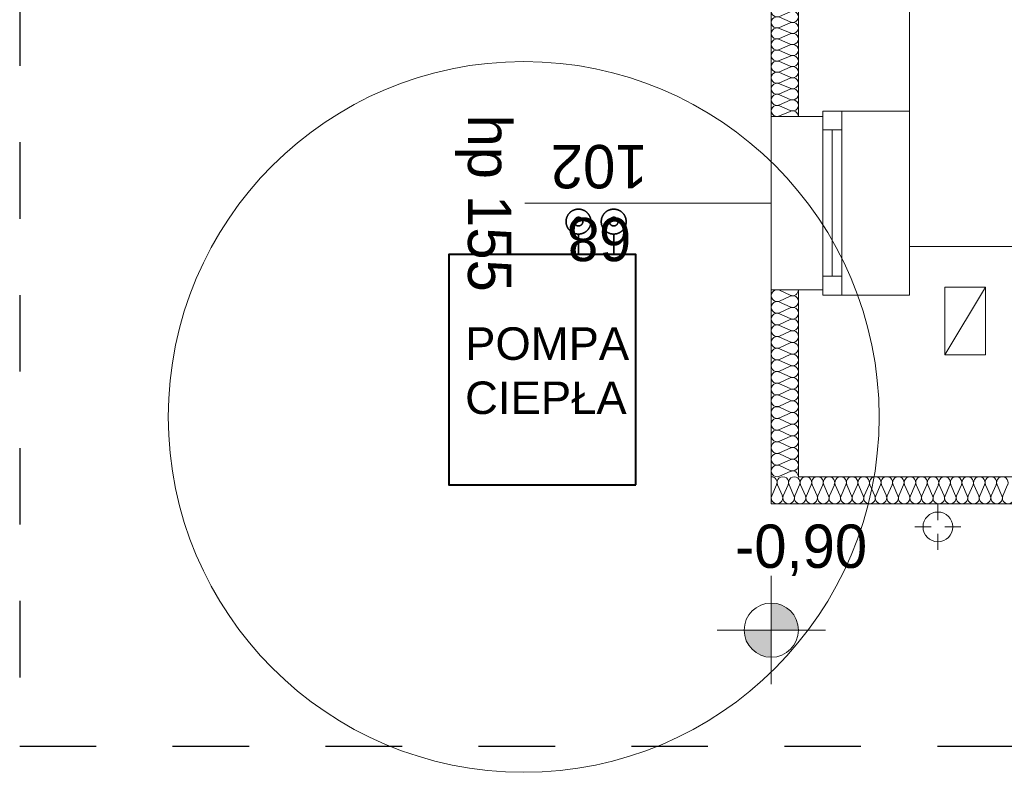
# Model space of a CAD drawing. Extents: x -528673 to -426178, y 23200 to 131944.
# Tile 11 of 87: x -493904 to -490270, y 27374 to 30152. Entities that reach past the tile are written whole.
import ezdxf

# ---------------------------------------------------------------- set-up
doc = ezdxf.new("R2010")
doc.units = 0
doc.header["$MEASUREMENT"] = 0
doc.linetypes.add('Dashed', pattern=[564.444447, 282.222223, -282.222223])
doc.linetypes.add('PHANTOM2', pattern=[1.25, 0.625, -0.125, 0.125, -0.125, 0.125, -0.125])
doc.layers.get('0').update_dxf_attribs({"color": 252})
for name, color, linetype, lineweight in [('#CIEPŁO', 1, 'Continuous', 30), ('INWENT DACH_Nr_Pióra__21', 252, 'Continuous', 9), ('Inwent Izolacje_Nr_Pióra__2', 252, 'Continuous', 13), ('INWENT RZĘDNE_Nr_Pióra__21', 252, 'Continuous', 9), ('INWENT. OKNA_Nr_Pióra__21', 252, 'Continuous', 9), ('INWENT. OKNA_Nr_Pióra__5', 252, 'Continuous', 13), ('INWENT.ŚCIANY_Nr_Pióra__1', 252, 'Continuous', 25), ('INWENT.ŚCIANY_Nr_Pióra__20', 252, 'Continuous', 60), ('INWENT.ŚCIANY_Nr_Pióra__21', 252, 'Continuous', 9), ('INWENT.ŚCIANY_Nr_Pióra__3', 252, 'Continuous', 13), ('Istniejące kominy_Nr_Pióra__21', 252, 'Continuous', 9)]:
    doc.layers.add(name, color=color, linetype=linetype, lineweight=lineweight)
for name, color, linetype in [('#opisy', 7, 'Continuous'), ('#PODKŁAD', 252, 'Continuous'), ('#URZĄDZENIA', 7, 'Continuous'), ('Inwent Izolacje', 252, 'Continuous'), ('INWENT RZĘDNE', 252, 'Continuous')]:
    doc.layers.add(name, color=color, linetype=linetype)
doc.styles.add('GENERATED_STYLE_1', font='txt')
doc.styles.add('GENERATED_STYLE_5', font='txt')
doc.styles.get("Standard").update_dxf_attribs({"font": 'arial.ttf', "bigfont": 'BIGFONT.SHX'})
doc.linetypes.add('Zigzag', pattern='A,0,[1,Łąkowo świetlica PAB1.Shx,S=2.239859,R=0,X=0,Y=-0.070556],-282.222223,0', length=282.222223)

# ---------------------------------------------------------------- blocks, each defined once
blk = doc.blocks.new('Izolacja cieplna 14_125', base_point=(-491130.2, 28464.5))
at = {"layer": 'Inwent Izolacje_Nr_Pióra__2', "linetype": 'Continuous'}
for p, q in [((-491128.4, 28394.3), (-491110.7, 28434.7)), ((-491107.1, 28434.7), (-491089.3, 28394.3)), ((-491085.8, 28394.3), (-491068, 28434.7)), ((-491064.4, 28434.7), (-491046.7, 28394.3)), ((-491043.1, 28394.3), (-491025.4, 28434.7)), ((-491021.8, 28434.7), (-491004, 28394.3)), ((-491000.5, 28394.3), (-490982.7, 28434.7)), ((-490979.1, 28434.7), (-490961.4, 28394.3)), ((-490957.8, 28394.3), (-490940.1, 28434.7)), ((-490936.5, 28434.7), (-490918.8, 28394.3)), ((-490915.2, 28394.3), (-490897.4, 28434.7)), ((-490893.8, 28434.7), (-490876.1, 28394.3)), ((-490872.5, 28394.3), (-490854.8, 28434.7)), ((-490851.2, 28434.7), (-490833.5, 28394.3)), ((-490829.9, 28394.3), (-490812.1, 28434.7)), ((-490808.6, 28434.7), (-490790.8, 28394.3)), ((-490787.2, 28394.3), (-490769.5, 28434.7)), ((-490765.9, 28434.7), (-490748.2, 28394.3)), ((-490744.6, 28394.3), (-490726.9, 28434.7)), ((-490723.3, 28434.7), (-490705.5, 28394.3)), ((-490701.9, 28394.3), (-490684.2, 28434.7)), ((-490680.6, 28434.7), (-490662.9, 28394.3)), ((-490659.3, 28394.3), (-490641.6, 28434.7)), ((-490638, 28434.7), (-490620.2, 28394.3)), ((-490616.7, 28394.3), (-490598.9, 28434.7)), ((-490595.3, 28434.7), (-490577.6, 28394.3)), ((-490574, 28394.3), (-490556.3, 28434.7)), ((-490552.7, 28434.7), (-490535, 28394.3)), ((-490531.4, 28394.3), (-490513.6, 28434.7)), ((-490510, 28434.7), (-490492.3, 28394.3)), ((-490488.7, 28394.3), (-490471, 28434.7)), ((-490467.4, 28434.7), (-490449.7, 28394.3)), ((-490446.1, 28394.3), (-490428.3, 28434.7)), ((-490424.8, 28434.7), (-490407, 28394.3)), ((-490403.4, 28394.3), (-490385.7, 28434.7)), ((-490382.1, 28434.7), (-490364.4, 28394.3)), ((-490360.8, 28394.3), (-490343.1, 28434.7)), ((-490339.5, 28434.7), (-490321.7, 28394.3)), ((-490318.1, 28394.3), (-490300.4, 28434.7)), ((-490296.8, 28434.7), (-490279.1, 28394.3)), ((-490275.5, 28394.3), (-490257.8, 28434.7))]:
    blk.add_line(p, q, dxfattribs=at)
for centre, start_param, end_param in [((-491130.2, 28443.3), 5.870392, 7.853982), ((-491087.5, 28443.3), 5.870392, 9.837571), ((-491044.9, 28443.3), 5.870392, 9.837571), ((-491002.3, 28443.3), 5.870392, 9.837571), ((-490959.6, 28443.3), 5.870392, 9.837571), ((-490917, 28443.3), 5.870392, 9.837571), ((-490874.3, 28443.3), 5.870392, 9.837571), ((-490831.7, 28443.3), 5.870392, 9.837571), ((-490789, 28443.3), 5.870392, 9.837571), ((-490746.4, 28443.3), 5.870392, 9.837571), ((-490703.7, 28443.3), 5.870392, 9.837571), ((-490661.1, 28443.3), 5.870392, 9.837571), ((-490618.5, 28443.3), 5.870392, 9.837571), ((-490575.8, 28443.3), 5.870392, 9.837571), ((-490533.2, 28443.3), 5.870392, 9.837571), ((-490490.5, 28443.3), 5.870392, 9.837571), ((-490447.9, 28443.3), 5.870392, 9.837571), ((-490405.2, 28443.3), 5.870392, 9.837571), ((-490362.6, 28443.3), 5.870392, 9.837571), ((-490319.9, 28443.3), 5.870392, 9.837571), ((-490277.3, 28443.3), 5.870392, 9.837571), ((-491108.9, 28385.8), 2.728799, 6.695979), ((-491066.2, 28385.8), 2.728799, 6.695979), ((-491023.6, 28385.8), 2.728799, 6.695979), ((-490980.9, 28385.8), 2.728799, 6.695979), ((-490938.3, 28385.8), 2.728799, 6.695979), ((-490895.6, 28385.8), 2.728799, 6.695979), ((-490853, 28385.8), 2.728799, 6.695979), ((-490810.4, 28385.8), 2.728799, 6.695979), ((-490767.7, 28385.8), 2.728799, 6.695979), ((-490725.1, 28385.8), 2.728799, 6.695979), ((-490682.4, 28385.8), 2.728799, 6.695979), ((-490639.8, 28385.8), 2.728799, 6.695979), ((-490597.1, 28385.8), 2.728799, 6.695979), ((-490554.5, 28385.8), 2.728799, 6.695979), ((-490511.8, 28385.8), 2.728799, 6.695979), ((-490469.2, 28385.8), 2.728799, 6.695979), ((-490426.5, 28385.8), 2.728799, 6.695979), ((-490383.9, 28385.8), 2.728799, 6.695979), ((-490341.3, 28385.8), 2.728799, 6.695979), ((-490298.6, 28385.8), 2.728799, 6.695979), ((-490256, 28385.8), 2.728799, 6.695979)]:
    blk.add_ellipse(centre, major_axis=(21.3, 0), ratio=0.997444, start_param=start_param, end_param=end_param, dxfattribs=at)
blk = doc.blocks.new('Izolacja cieplna 14_126', base_point=(-491030.2, 29154.5))
at = {"layer": 'Inwent Izolacje_Nr_Pióra__2', "linetype": 'Continuous'}
for p, q in [((-491100.4, 29152.7), (-491060, 29134.8)), ((-491060, 29131.2), (-491100.4, 29113.2)), ((-491100.4, 29109.6), (-491060, 29091.7)), ((-491060, 29088), (-491100.4, 29070.1)), ((-491100.4, 29066.5), (-491060, 29048.5)), ((-491060, 29044.9), (-491100.4, 29027)), ((-491100.4, 29023.4), (-491060, 29005.4)), ((-491060, 29001.8), (-491100.4, 28983.9)), ((-491100.4, 28980.2), (-491060, 28962.3)), ((-491060, 28958.7), (-491100.4, 28940.7)), ((-491100.4, 28937.1), (-491060, 28919.2)), ((-491060, 28915.5), (-491100.4, 28897.6)), ((-491100.4, 28894), (-491060, 28876)), ((-491060, 28872.4), (-491100.4, 28854.5)), ((-491100.4, 28850.9), (-491060, 28832.9)), ((-491060, 28829.3), (-491100.4, 28811.4)), ((-491100.4, 28807.7), (-491060, 28789.8)), ((-491060, 28786.2), (-491100.4, 28768.2)), ((-491100.4, 28764.6), (-491060, 28746.7)), ((-491060, 28743), (-491100.4, 28725.1)), ((-491100.4, 28721.5), (-491060, 28703.5)), ((-491060, 28699.9), (-491100.4, 28682)), ((-491100.4, 28678.4), (-491060, 28660.4)), ((-491060, 28656.8), (-491100.4, 28638.9)), ((-491100.4, 28635.2), (-491060, 28617.3)), ((-491060, 28613.7), (-491100.4, 28595.7)), ((-491100.4, 28592.1), (-491060, 28574.2)), ((-491060, 28570.5), (-491100.4, 28552.6)), ((-491100.4, 28549), (-491060, 28531)), ((-491060, 28527.4), (-491100.4, 28509.5)), ((-491100.4, 28505.9), (-491060, 28487.9)), ((-491060, 28484.3), (-491100.4, 28466.4))]:
    blk.add_line(p, q, dxfattribs=at)
for centre, start_param, end_param in [((-491108.9, 29133), 2.728799, 6.695979), ((-491051.5, 29154.5), 5.870392, 7.853982), ((-491108.9, 29089.9), 2.728799, 6.695979), ((-491051.5, 29111.4), 5.870392, 9.837571), ((-491108.9, 29046.7), 2.728799, 6.695979), ((-491051.5, 29068.3), 5.870392, 9.837571), ((-491051.5, 29025.2), 5.870392, 9.837571), ((-491108.9, 29003.6), 2.728799, 6.695979), ((-491051.5, 28982), 5.870392, 9.837571), ((-491108.9, 28960.5), 2.728799, 6.695979), ((-491051.5, 28938.9), 5.870392, 9.837571), ((-491108.9, 28917.4), 2.728799, 6.695979), ((-491108.9, 28874.2), 2.728799, 6.695979), ((-491051.5, 28895.8), 5.870392, 9.837571), ((-491108.9, 28831.1), 2.728799, 6.695979), ((-491051.5, 28852.7), 5.870392, 9.837571), ((-491051.5, 28809.5), 5.870392, 9.837571), ((-491108.9, 28788), 2.728799, 6.695979), ((-491051.5, 28766.4), 5.870392, 9.837571), ((-491108.9, 28744.9), 2.728799, 6.695979), ((-491051.5, 28723.3), 5.870392, 9.837571), ((-491108.9, 28701.7), 2.728799, 6.695979), ((-491108.9, 28658.6), 2.728799, 6.695979), ((-491051.5, 28680.2), 5.870392, 9.837571), ((-491108.9, 28615.5), 2.728799, 6.695979), ((-491051.5, 28637), 5.870392, 9.837571), ((-491108.9, 28572.4), 2.728799, 6.695979), ((-491051.5, 28593.9), 5.870392, 9.837571), ((-491051.5, 28550.8), 5.870392, 9.837571), ((-491108.9, 28529.2), 2.728799, 6.695979), ((-491051.5, 28507.7), 5.870392, 9.837571), ((-491108.9, 28486.1), 2.728799, 6.695979), ((-491051.5, 28464.5), 1.570796, 3.554385)]:
    blk.add_ellipse(centre, major_axis=(0, -21.6), ratio=0.986333, start_param=start_param, end_param=end_param, dxfattribs=at)
blk = doc.blocks.new('Izolacja cieplna 14_128', base_point=(-491030.2, 30284.5))
at = {"layer": 'Inwent Izolacje_Nr_Pióra__2', "linetype": 'Continuous'}
for p, q in [((-491100.4, 30282.8), (-491060, 30265.8)), ((-491060, 30262.4), (-491100.4, 30245.4)), ((-491100.4, 30242), (-491060, 30225)), ((-491060, 30221.6), (-491100.4, 30204.6)), ((-491100.4, 30201.2), (-491060, 30184.2)), ((-491060, 30180.7), (-491100.4, 30163.8)), ((-491100.4, 30160.3), (-491060, 30143.3)), ((-491060, 30139.9), (-491100.4, 30122.9)), ((-491100.4, 30119.5), (-491060, 30102.5)), ((-491060, 30099.1), (-491100.4, 30082.1)), ((-491100.4, 30078.7), (-491060, 30061.7)), ((-491060, 30058.2), (-491100.4, 30041.3)), ((-491100.4, 30037.8), (-491060, 30020.8)), ((-491060, 30017.4), (-491100.4, 30000.4)), ((-491100.4, 29997), (-491060, 29980)), ((-491060, 29976.6), (-491100.4, 29959.6)), ((-491100.4, 29956.2), (-491060, 29939.2)), ((-491060, 29935.7), (-491100.4, 29918.8)), ((-491100.4, 29915.3), (-491060, 29898.3)), ((-491060, 29894.9), (-491100.4, 29877.9)), ((-491100.4, 29874.5), (-491060, 29857.5)), ((-491060, 29854.1), (-491100.4, 29837.1)), ((-491100.4, 29833.7), (-491060, 29816.7)), ((-491060, 29813.2), (-491100.4, 29796.3))]:
    blk.add_line(p, q, dxfattribs=at)
for centre, start_param, end_param in [((-491108.9, 30264.1), 1.158003, 5.125183), ((-491051.5, 30284.5), 4.299596, 6.283185), ((-491108.9, 30223.3), 1.158003, 5.125183), ((-491051.5, 30243.7), 4.299595, 8.266774), ((-491108.9, 30182.5), 1.158003, 5.125183), ((-491051.5, 30202.9), 4.299595, 8.266774), ((-491108.9, 30141.6), 1.158003, 5.125183), ((-491051.5, 30162), 4.299595, 8.266774), ((-491108.9, 30100.8), 1.158003, 5.125183), ((-491051.5, 30121.2), 4.299595, 8.266774), ((-491051.5, 30080.4), 4.299595, 8.266774), ((-491108.9, 30060), 1.158003, 5.125183), ((-491051.5, 30039.5), 4.299595, 8.266774), ((-491108.9, 30019.1), 1.158003, 5.125183), ((-491051.5, 29998.7), 4.299595, 8.266774), ((-491108.9, 29978.3), 1.158003, 5.125183), ((-491051.5, 29957.9), 4.299595, 8.266774), ((-491108.9, 29937.5), 1.158003, 5.125183), ((-491108.9, 29896.6), 1.158003, 5.125183), ((-491051.5, 29917), 4.299595, 8.266774), ((-491108.9, 29855.8), 1.158003, 5.125183), ((-491051.5, 29876.2), 4.299595, 8.266774), ((-491108.9, 29815), 1.158003, 5.125183), ((-491051.5, 29835.4), 4.299595, 8.266774), ((-491051.5, 29794.5), 0, 1.983589)]:
    blk.add_ellipse(centre, major_axis=(21.3, 0), ratio=0.95998, start_param=start_param, end_param=end_param, dxfattribs=at)
blk = doc.blocks.new('Koty wysokościowe_16', base_point=(-491130.2, 27898.5))
at = {"layer": 'INWENT RZĘDNE_Nr_Pióra__21', "linetype": 'Continuous'}
for points in [[(-491130.2, 27898.5), (-491030.2, 27898.5), (-491037.8, 27936.8), (-491059.5, 27969.3), (-491091.9, 27990.9), (-491130.2, 27998.5)], [(-491130.2, 27898.5), (-491230.2, 27898.5), (-491222.6, 27860.3), (-491200.9, 27827.8), (-491168.5, 27806.2), (-491130.2, 27798.5)]]:
    blk.add_hatch(color=256, dxfattribs=at).paths.add_polyline_path(points, flags=0)
for p, q in [((-491130.2, 27698.5), (-491130.2, 28098.5)), ((-491330.2, 27898.5), (-490930.2, 27898.5))]:
    blk.add_line(p, q, dxfattribs=at)
blk.add_circle((-491130.2, 27898.5), 100, dxfattribs=at)
at = {"layer": 'INWENT RZĘDNE_Nr_Pióra__21', "insert": (-491264.1, 28098.5), "char_height": 160, "attachment_point": 7, "style": 'GENERATED_STYLE_1'}
blk.add_mtext('{-0,90}', dxfattribs=at)
blk = doc.blocks.new('PARTER')
at = {"layer": 'INWENT DACH_Nr_Pióra__21', "color": 252, "linetype": 'Continuous', "lineweight": 15}
for p, q in [((-490515.2, 28304.5), (-490515.2, 28364.5)), ((-490540.2, 28279.5), (-490600.2, 28279.5)), ((-490490.2, 28279.5), (-490430.2, 28279.5)), ((-490515.2, 28254.5), (-490515.2, 28194.5))]:
    blk.add_line(p, q, dxfattribs=at)
blk.add_circle((-490515.2, 28279.5), 55, dxfattribs=at)
at = {"layer": 'INWENT. OKNA_Nr_Pióra__5', "color": 252, "linetype": 'Continuous', "lineweight": 15}
for p, q in [((-490870.2, 29814.5), (-490940.2, 29814.5)), ((-490940.2, 29814.5), (-490940.2, 29134.5)), ((-490870.2, 29814.5), (-490870.2, 29134.5)), ((-490870.2, 29744.5), (-490940.2, 29744.5)), ((-490905.2, 29744.5), (-490905.2, 29204.5)), ((-491130.2, 29474.5), (-492040.2, 29474.5)), ((-490870.2, 29204.5), (-490940.2, 29204.5)), ((-490870.2, 29134.5), (-490940.2, 29134.5))]:
    blk.add_line(p, q, dxfattribs=at)
at = {"layer": 'INWENT.ŚCIANY_Nr_Pióra__1', "color": 252, "linetype": 'Continuous', "lineweight": 15}
for p, q in [((-491030.2, 29794.5), (-491030.2, 30384.5)), ((-490620.2, 29814.5), (-490940.2, 29814.5)), ((-490940.2, 29814.5), (-490940.2, 29794.5)), ((-490940.2, 29794.5), (-491030.2, 29794.5)), ((-490620.2, 29314.5), (-490620.2, 29134.5)), ((-490940.2, 29154.5), (-491030.2, 29154.5)), ((-491030.2, 29154.5), (-491030.2, 28464.5)), ((-490940.2, 29134.5), (-490940.2, 29154.5)), ((-490620.2, 29134.5), (-490940.2, 29134.5)), ((-491030.2, 28464.5), (-485970.2, 28464.5))]:
    blk.add_line(p, q, dxfattribs=at)
at = {"layer": 'INWENT.ŚCIANY_Nr_Pióra__20', "color": 252, "linetype": 'Dashed', "lineweight": 30}
for p, q in [((-493903.7, 38730.5), (-493903.7, 27470.7)), ((-493903.7, 27470.7), (-469728.7, 27470.7))]:
    blk.add_line(p, q, dxfattribs=at)
at = {"layer": 'INWENT.ŚCIANY_Nr_Pióra__20', "color": 252, "linetype": 'Continuous', "lineweight": 15}
for p, q in [((-490620.2, 29814.5), (-490620.2, 30524.5)), ((-490620.2, 29814.5), (-490620.2, 29314.5)), ((-489790.2, 29314.5), (-490620.2, 29314.5))]:
    blk.add_line(p, q, dxfattribs=at)
at = {"layer": 'INWENT.ŚCIANY_Nr_Pióra__21', "color": 252, "linetype": 'Continuous', "lineweight": 15}
blk.add_line((-491130.2, 29154.5), (-491130.2, 29794.5), dxfattribs=at)
at = {"layer": 'INWENT.ŚCIANY_Nr_Pióra__3', "color": 252, "linetype": 'Continuous', "lineweight": 15}
for p, q in [((-491130.2, 29794.5), (-491130.2, 30284.5)), ((-491030.2, 29794.5), (-491130.2, 29794.5)), ((-491030.2, 29154.5), (-491130.2, 29154.5)), ((-491130.2, 28364.5), (-491130.2, 29154.5)), ((-491130.2, 28364.5), (-485970.2, 28364.5))]:
    blk.add_line(p, q, dxfattribs=at)
at = {"layer": 'INWENT.ŚCIANY_Nr_Pióra__3', "color": 252, "linetype": 'Zigzag', "lineweight": 15}
blk.add_circle((-492043.7, 28685.4), 1311.6, dxfattribs=at)
at = {"layer": 'Istniejące kominy_Nr_Pióra__21', "color": 252, "linetype": 'Continuous', "lineweight": 15}
for p, q in [((-490490.2, 28914.5), (-490490.2, 29164.5)), ((-490490.2, 29164.5), (-490340.2, 29164.5)), ((-490490.2, 28914.5), (-490340.2, 29164.5)), ((-490340.2, 29164.5), (-490340.2, 28914.5)), ((-490340.2, 28914.5), (-490490.2, 28914.5))]:
    blk.add_line(p, q, dxfattribs=at)
at = {"layer": 'Inwent Izolacje', "color": 252, "linetype": 'Continuous', "lineweight": 15}
for name, p in [('Izolacja cieplna 14_128', (-491030.2, 30284.5)), ('Izolacja cieplna 14_126', (-491030.2, 29154.5)), ('Izolacja cieplna 14_125', (-491130.2, 28464.5))]:
    blk.add_blockref(name, p, dxfattribs=at)
at = {"layer": 'INWENT RZĘDNE', "color": 252, "lineweight": 15}
blk.add_blockref('Koty wysokościowe_16', (-491130.2, 27898.5), dxfattribs=at)
at = {"layer": 'INWENT. OKNA_Nr_Pióra__21', "color": 252, "linetype": 'Continuous', "lineweight": 15, "insert": (-492089.5, 29474.5), "char_height": 160, "attachment_point": 2, "rotation": 270, "style": 'GENERATED_STYLE_5'}
blk.add_mtext('{hp 155}', dxfattribs=at)
at = {"layer": 'INWENT. OKNA_Nr_Pióra__21', "color": 252, "linetype": 'Continuous', "lineweight": 15, "insert": (-491765.2, 29260.4), "char_height": 160, "width": 709.227, "attachment_point": 2, "rotation": 180, "line_spacing_factor": 1.007581, "style": 'GENERATED_STYLE_5'}
blk.add_mtext('{68\\P102}', dxfattribs=at)
blk = doc.blocks.new('A$C685E6CD2')
at = {"color": 0, "lineweight": 40}
blk.add_lwpolyline([(-500, 70), (-500, 920), (-1190, 920), (-1190, 70)], close=True, dxfattribs=at)

msp = doc.modelspace()

# ---------------------------------------------------------------- block references
at = {"layer": '#PODKŁAD'}
msp.add_blockref('PARTER', (0, 0), dxfattribs=at)

# ---------------------------------------------------------------- next in the draw order: linework, layer by layer
at = {"layer": '#CIEPŁO', "color": 206, "linetype": 'PHANTOM2', "lineweight": 35, "ltscale": 250}
for points in [[(-491841.6, 29360.3), (-491841.6, 29284.5)], [(-491711.6, 29360.3), (-491711.6, 29284.5)]]:
    msp.add_lwpolyline(points, dxfattribs=at)
at = {"layer": '#CIEPŁO', "color": 206, "linetype": 'PHANTOM2', "lineweight": 35, "ltscale": 800}
for centre, radius in [((-491841.6, 29406.3), 46), ((-491711.6, 29406.3), 46), ((-491841.6, 29406.3), 16), ((-491711.6, 29406.3), 16)]:
    msp.add_circle(centre, radius, dxfattribs=at)

# ---------------------------------------------------------------- next in the draw order: block references
at = {"layer": '#URZĄDZENIA', "color": 0}
msp.add_blockref('A$C685E6CD2', (-491130.2, 28364.5), dxfattribs=at)

# ---------------------------------------------------------------- next in the draw order: texts
at = {"layer": '#opisy', "insert": (-492260, 29016.1), "char_height": 120, "width": 1720, "attachment_point": 1}
msp.add_mtext('POMPA \\PCIEPŁA\\W0.8;\\P', dxfattribs=at)

doc.saveas('drawing.dxf')
